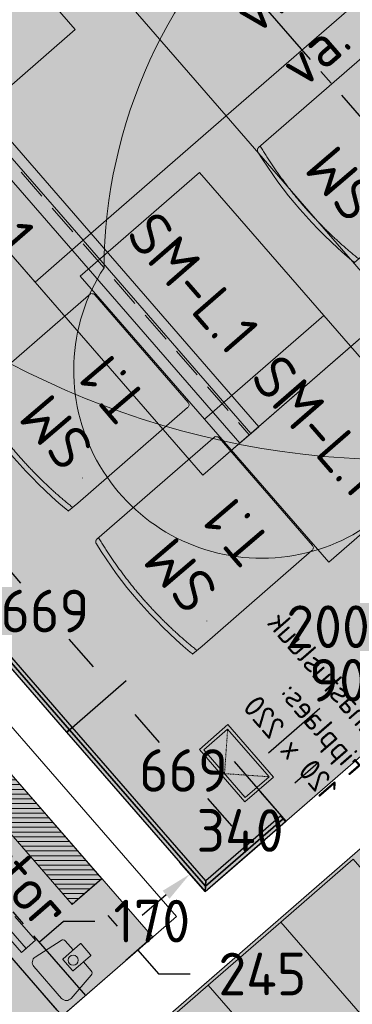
# Model space of a CAD drawing. Header units: millimetres. Extents: x -3074 to 179405, y -22 to 114374.
# Tile 44 of 184: x 133106 to 134160, y 77230 to 80347. Entities that reach past the tile are written whole.
import ezdxf

# ---------------------------------------------------------------- set-up
doc = ezdxf.new("R2010")
doc.units = ezdxf.units.MM
for name, pattern in [('Center', [400, 250, -50, 50, -50]), ('Hidden', [4, 2, -2]), ('Hidden 100.00_ 50.00', [150, 100, -50])]:
    doc.linetypes.add(name, pattern=pattern)
doc.layers.get('0').update_dxf_attribs({"true_color": 0x000000})
for name, color, linetype, lineweight, true_color in [('_SA-LAGI', 7, 'Continuous', 9, 0x5b5b5b), ('_SA-LAGI_eriosade seadmed', 7, 'Continuous', 5, 0x9900cc), ('_SA-LAGI_hatch', 7, 'Continuous', 5, 0x787878), ('_SA-PORAND', 7, 'Continuous', 9, 0x5b5b5b), ('_SA-PORAND_hatch', 254, 'Continuous', 9, 0xbebebe), ('_SA-PORAND_tekst', 7, 'Continuous', 9, 0x5b5b5b), ('_SA-SANTEHN', 7, 'Continuous', 13, 0x4c5f99), ('_SA-SEIN', 250, 'Continuous', 30, 0x333333), ('_SA-SEIN_dim', 1, 'Continuous', 13, 0xff0000), ('_SA-SISUSTUS_kohtkindel', 7, 'Continuous', 15, 0x7f4f3f), ('_SA-SISUSTUS_lahtine', 7, 'Continuous', 18, 0x7f4f3f), ('_SA-SISUSTUS_seadmed', 7, 'Continuous', 13, 0x9900cc), ('_SA-VALGUSTUS', 20, 'Continuous', 13, 0xff3f00), ('_SA-VALGUSTUS_DIM', 240, 'Continuous', 13, 0xff003f), ('_SA-VALGUSTUS_valgusgrupid', 240, 'Continuous', 9, 0xff003f)]:
    doc.layers.add(name, color=color, linetype=linetype, lineweight=lineweight, true_color=true_color)
doc.layers.add('_SA-VALGUSTUS_abi', color=7, linetype='Center', true_color=0xff9f7f)
doc.styles.add('DIN Pro Light-Light', font='txt')
doc.styles.add('DIN Pro Medium-Medium', font='txt')
doc.dimstyles.new('INP_100_DIM', dxfattribs={"dimtxt": 135, "dimasz": 100, "dimexe": 50, "dimexo": 0.5, "dimgap": 20, "dimtad": 0, "dimtih": 1, "dimtoh": 1, "dimdec": 0, "dimzin": 1, "dimdsep": 46, "dimtxsty": 'DIN Pro Light-Light', "dimcen": 2.5, "dimadec": 1, "dimazin": 1, "dimtfac": 1, "dimtdec": 4, "dimtix": 1, "dimtofl": 0, "dimtmove": 1, "dimatfit": 3, "dimfxl": 1, "dimtolj": 1, "dimtzin": 1, "dimarcsym": 0})
pattern_1 = [(41, (-9.43, -8.2), (-65.6059, 75.47096), [25, -75]), (131, (8.2, -9.43), (-75.47096, -65.6059), [25, -75])]
pattern_2 = [(41, (0, 0), (-32.802951, 37.735479), [50, -50]), (131, (0, 0), (-37.735479, -32.802951), [50, -50])]

# ---------------------------------------------------------------- blocks, each defined once
blk = doc.blocks.new('Põrandaküttekollektor')
at = {"layer": '_SA-SANTEHN', "lineweight": 0}
h = blk.add_hatch(dxfattribs=at)
h.set_pattern_fill('Hatch1', color=256, scale=120, style=0, pattern_type=2)
h.set_pattern_definition([(4e-15, (1e-11, 0), (-1e-15, 15), [])])
h.paths.add_polyline_path([(291.1, -525.4), (385.4, -443.4), (-385.4, 443.4), (-479.8, 361.4)], flags=0)
blk.add_lwpolyline([(291.1, -525.4), (385.4, -443.4), (-385.4, 443.4), (-479.8, 361.4)], close=True, dxfattribs=at)
at = {"layer": '_SA-SANTEHN', "insert": (412.3, -474.7), "char_height": 135, "width": 2909.508, "attachment_point": 1, "rotation": 131, "style": 'DIN Pro Medium-Medium'}
blk.add_mtext('P.küt. kollektor', dxfattribs=at)
blk = doc.blocks.new('SM-L.1')
at = {"color": 0, "lineweight": -2}
blk.add_lwpolyline([(-303.9, 0), (-303.9, -500), (296.1, -500), (296.1, 0)], close=True, dxfattribs=at)
at = {"color": 0, "linetype": 'ByBlock', "lineweight": -2, "extrusion": (0, 0, -1), "insert": (301.5, -176.7), "char_height": 135, "width": 1416.393, "attachment_point": 1, "text_direction": (-1, 0, 0), "style": 'DIN Pro Medium-Medium'}
blk.add_mtext('SM-L.1', dxfattribs=at)
blk = doc.blocks.new('SM-T.1')
at = {"color": 0, "lineweight": -2}
blk.add_line((-189.7, -122.2), (-190.8, -122.2), dxfattribs=at)
blk.add_lwpolyline([(-240.5, -519.5, 0.431685), (-229.3, -531.9), (221.7, -532.1), (222, -532.1), (222.2, -532.1), (222.5, -532.1), (222.8, -532.1), (223.1, -532), (223.4, -532), (223.7, -531.9), (223.9, -531.9), (224.2, -531.8), (224.5, -531.8), (224.8, -531.7), (225.1, -531.6), (225.3, -531.5), (225.6, -531.4), (225.9, -531.3), (226.2, -531.2), (226.4, -531), (226.7, -530.9), (226.9, -530.8), (227.2, -530.6), (227.5, -530.5), (227.7, -530.3), (227.9, -530.2), (228.2, -530), (228.4, -529.8), (228.6, -529.6), (228.9, -529.4), (229.1, -529.3), (229.3, -529.1), (229.5, -528.9), (229.7, -528.7), (229.9, -528.4), (233, -525), (233.1, -524.8), (233.2, -524.7), (233.2, -524.7), (233.2, -524.7), (233.2, -524.7), (233.2, -524.7), (233.2, -524.7), (233.2, -524.7), (233.2, -524.7), (233.2, -524.7), (233.2, -524.7), (233.2, -524.7), (233.2, -524.7), (233.2, -524.7), (233.2, -524.7), (233.2, -524.7), (233.2, -524.7), (233.2, -524.6), (233.2, -524.4), (233.4, -515.3), (233.6, -28.9), (233.6, -28.7), (233.6, -28.5), (233.5, -28.3), (233.5, -28), (233.5, -27.8), (233.4, -27.6), (233.4, -27.3), (233.3, -27.1), (233.3, -26.9), (233.2, -26.7), (233.1, -26.4), (233.1, -26.2), (233, -26), (232.9, -25.7), (232.8, -25.5), (232.7, -25.3), (232.6, -25.1), (232.5, -24.8), (232.4, -24.6), (232.3, -24.4), (232.2, -24.2), (232, -24), (231.9, -23.7), (231.8, -23.5), (231.6, -23.3), (231.5, -23.1), (231.3, -22.9), (231.1, -22.7), (231, -22.5), (230.8, -22.3), (230.6, -22.1), (230.5, -21.9), (230.3, -21.7), (230.1, -21.5), (229.9, -21.4), (229.7, -21.2), (229.5, -21), (229.3, -20.9), (229.1, -20.7), (228.9, -20.5), (228.7, -20.4), (228.5, -20.2), (228.3, -20.1), (228, -20), (227.8, -19.8), (227.6, -19.7), (227.4, -19.6), (227.1, -19.5), (226.9, -19.3), (226.7, -19.2), (226.5, -19.1), (226.2, -19), (226, -18.9), (225.7, -18.8), (225.5, -18.8), (225.3, -18.7), (225, -18.6), (224.8, -18.5), (224.6, -18.5), (224.3, -18.4), (224.1, -18.3), (223.8, -18.3), (223.6, -18.3), (223.4, -18.2), (195.4, -14), (167.4, -10.3), (139.5, -7.1), (111.6, -4.6), (83.8, -2.6), (56, -1.2), (28.3, -0.3), (0.6, 0), (-27.7, -0.3), (-56.2, -1.1), (-84.8, -2.5), (-113.6, -4.5), (-142.6, -7), (-171.8, -10.1), (-201.1, -13.8), (-230.6, -18), (-237.4, -19.2), (-239.1, -19.6), (-239.5, -19.7), (-239.7, -19.7), (-239.8, -19.8), (-240, -19.8), (-240, -19.8), (-240.1, -19.8), (-240.1, -19.9), (-240.1, -19.9), (-240.2, -19.9), (-240.2, -19.9), (-240.2, -19.9), (-240.2, -19.9), (-240.2, -19.9), (-240.2, -19.9), (-240.2, -19.9), (-240.2, -19.9), (-240.2, -19.9), (-240.2, -19.9), (-240.2, -19.9), (-240.2, -19.9), (-240.2, -19.9), (-240.3, -19.9), (-240.3, -19.9), (-240.3, -19.9), (-240.3, -19.9), (-240.3, -20), (-240.3, -20), (-240.3, -20), (-240.3, -20), (-240.3, -20), (-240.3, -20.5), (-240.5, -59)], format="xyb", close=True, dxfattribs=at)
blk.add_open_spline([(-240.5, -37.6), (-182.5, -27), (-64.7, -16.1), (54.8, -15.5), (173, -26.1), (233.6, -36.7)], degree=2, knots=[0.019398, 0.019398, 0.019398, 1, 2, 3, 3.984807, 3.984807, 3.984807], dxfattribs=at)
at = {"color": 0, "linetype": 'ByBlock', "lineweight": -2, "insert": (-140, -86.3), "char_height": 135, "width": 765.738, "attachment_point": 1, "rotation": 359.473, "style": 'DIN Pro Medium-Medium'}
blk.add_mtext('{\\fDIN Pro;SM}\\P{\\fDIN Pro;T.1}\\P', dxfattribs=at)
blk = doc.blocks.new('*D103')
at = {"layer": '_SA-SANTEHN', "color": 0, "lineweight": -2}
for p, q in [((133366.3, 77627), (133281.8, 77553.5)), ((133385.1, 77510.9), (133414.9, 77476.5)), ((133527.3, 77441.7), (133442.8, 77368.3)), ((133480.6, 77401.1), (133546.2, 77325.6)), ((133546.2, 77325.6), (133646.2, 77325.6))]:
    blk.add_line(p, q, dxfattribs=at)
at = {"layer": '_SA-SANTEHN', "color": 0}
for points in [[(133397.7, 77521.8), (133372.5, 77499.9), (133319.5, 77586.3)], [(133402.4, 77465.6), (133427.5, 77487.5), (133480.6, 77401.1)]]:
    blk.add_solid(points, dxfattribs=at)
at = {"layer": 'Defpoints', "color": 0}
for p in [(133366.7, 77627.3), (133527.7, 77442.1), (133480.6, 77401.1)]:
    blk.add_point(p, dxfattribs=at)
at = {"layer": '_SA-SANTEHN', "color": 0, "insert": (133875, 77325.6), "char_height": 135, "attachment_point": 5, "style": 'DIN Pro Light-Light'}
blk.add_mtext('\\A1;245', dxfattribs=at)
blk = doc.blocks.new('*D231')
at = {"layer": '_SA-SEIN_dim', "color": 0, "lineweight": -2}
for p, q in [((132834.6, 78612.1), (133004.8, 78760)), ((133032.6, 78651.8), (133109.4, 78563.4)), ((133340.3, 78297.9), (133263.5, 78386.2)), ((133255.3, 78091.5), (133443.6, 78255.2))]:
    blk.add_line(p, q, dxfattribs=at)
at = {"layer": '_SA-SEIN_dim', "color": 0}
for points in [[(133045.2, 78662.7), (133020.1, 78640.8), (132967, 78727.2)], [(133327.7, 78287), (133352.8, 78308.8), (133405.9, 78222.4)]]:
    blk.add_solid(points, dxfattribs=at)
at = {"layer": 'Defpoints', "color": 0}
for p in [(132967, 78727.2), (132834.2, 78611.8), (133254.9, 78091.2)]:
    blk.add_point(p, dxfattribs=at)
at = {"layer": '_SA-SEIN_dim', "color": 0, "insert": (133186.5, 78474.8), "char_height": 135, "attachment_point": 5, "style": 'DIN Pro Light-Light'}
blk.add_mtext('\\A1;669', dxfattribs=at)
blk = doc.blocks.new('*D232')
at = {"layer": '_SA-SEIN_dim', "color": 0, "lineweight": -2}
for p, q in [((133255.3, 78091.5), (133443.6, 78255.2)), ((133471.5, 78146.9), (133548.3, 78058.6)), ((133779.1, 77793.1), (133702.3, 77881.4)), ((133694.1, 77586.7), (133882.4, 77750.4))]:
    blk.add_line(p, q, dxfattribs=at)
at = {"layer": '_SA-SEIN_dim', "color": 0}
for points in [[(133484.1, 78157.9), (133458.9, 78136), (133405.9, 78222.4)], [(133766.5, 77782.1), (133791.7, 77804), (133844.7, 77717.6)]]:
    blk.add_solid(points, dxfattribs=at)
at = {"layer": 'Defpoints', "color": 0}
for p in [(133405.9, 78222.4), (133254.9, 78091.2), (133693.8, 77586.4)]:
    blk.add_point(p, dxfattribs=at)
at = {"layer": '_SA-SEIN_dim', "color": 0, "insert": (133625.3, 77970), "char_height": 135, "attachment_point": 5, "style": 'DIN Pro Light-Light'}
blk.add_mtext('\\A1;669', dxfattribs=at)
blk = doc.blocks.new('*D233')
at = {"layer": '_SA-SEIN_dim', "color": 0, "lineweight": -2}
for p, q in [((133977.5, 77930.6), (134053, 77996.2)), ((133950, 77809.8), (133869.3, 77902.7)), ((133693.4, 77586.8), (133612.7, 77679.7)), ((133570, 77576.3), (133494.5, 77510.7))]:
    blk.add_line(p, q, dxfattribs=at)
at = {"layer": '_SA-SEIN_dim', "color": 0}
for points in [[(133966.6, 77943.2), (133988.5, 77918), (133902.1, 77865)], [(133580.9, 77563.8), (133559.1, 77588.9), (133645.5, 77641.9)]]:
    blk.add_solid(points, dxfattribs=at)
at = {"layer": 'Defpoints', "color": 0}
for p in [(133902.1, 77865), (133950.4, 77809.5), (133693.8, 77586.4)]:
    blk.add_point(p, dxfattribs=at)
at = {"layer": '_SA-SEIN_dim', "color": 0, "insert": (133804.2, 77779.9), "char_height": 135, "attachment_point": 5, "style": 'DIN Pro Light-Light'}
blk.add_mtext('\\A1;340', dxfattribs=at)
blk = doc.blocks.new('*D246')
at = {"layer": '_SA-SEIN_dim', "color": 0, "lineweight": -2}
for p, q in [((134613.4, 78418.3), (134465.5, 78588.5)), ((134422.8, 78485.1), (134260.6, 78344.2)), ((133894.6, 78026), (134056.8, 78167)), ((133950, 77809.8), (133786.3, 77998.1))]:
    blk.add_line(p, q, dxfattribs=at)
at = {"layer": '_SA-SEIN_dim', "color": 0}
for points in [[(134433.7, 78472.6), (134411.9, 78497.7), (134498.3, 78550.7)], [(133883.7, 78038.6), (133905.6, 78013.4), (133819.1, 77960.4)]]:
    blk.add_solid(points, dxfattribs=at)
at = {"layer": 'Defpoints', "color": 0}
for p in [(134498.3, 78550.7), (134613.7, 78417.9), (133950.4, 77809.5)]:
    blk.add_point(p, dxfattribs=at)
at = {"layer": '_SA-SEIN_dim', "color": 0, "insert": (134158.7, 78255.6), "char_height": 135, "attachment_point": 5, "style": 'DIN Pro Light-Light'}
blk.add_mtext('\\A1;900', dxfattribs=at)
blk = doc.blocks.new('*D247')
at = {"layer": '_SA-SEIN_dim', "color": 0, "lineweight": -2}
for p, q in [((133169.4, 77427.4), (133244.9, 77493)), ((133244.9, 77493), (133344.9, 77493)), ((133224.8, 77211.2), (133061.1, 77399.5)), ((133096.5, 77099.7), (132932.8, 77288)), ((132890.2, 77184.6), (132814.7, 77119))]:
    blk.add_line(p, q, dxfattribs=at)
at = {"layer": '_SA-SEIN_dim', "color": 0}
for points in [[(133158.5, 77439.9), (133180.4, 77414.8), (133094, 77361.8)], [(132901.1, 77172), (132879.2, 77197.2), (132965.6, 77250.2)]]:
    blk.add_solid(points, dxfattribs=at)
at = {"layer": 'Defpoints', "color": 0}
for p in [(133094, 77361.8), (133225.2, 77210.8), (133096.9, 77099.3)]:
    blk.add_point(p, dxfattribs=at)
at = {"layer": '_SA-SEIN_dim', "color": 0, "insert": (133525, 77493), "char_height": 135, "attachment_point": 5, "style": 'DIN Pro Light-Light'}
blk.add_mtext('\\A1;170', dxfattribs=at)
blk = doc.blocks.new('*D613')
at = {"layer": '_SA-VALGUSTUS_DIM', "color": 0, "lineweight": -2}
for p, q in [((134720, 78753.2), (134795.5, 78818.8)), ((134780.2, 78531.5), (134611.7, 78725.3)), ((134629.3, 78400.3), (134460.8, 78594.1)), ((134418.1, 78490.7), (134342.7, 78425.1)), ((134342.7, 78425.1), (134242.7, 78425.1))]:
    blk.add_line(p, q, dxfattribs=at)
at = {"layer": '_SA-VALGUSTUS_DIM', "color": 0}
for points in [[(134709.1, 78765.7), (134730.9, 78740.6), (134644.5, 78687.6)], [(134429.1, 78478.2), (134407.2, 78503.3), (134493.6, 78556.3)]]:
    blk.add_solid(points, dxfattribs=at)
at = {"layer": 'Defpoints', "color": 0}
for p in [(134493.6, 78556.3), (134780.5, 78531.1), (134629.6, 78399.9)]:
    blk.add_point(p, dxfattribs=at)
at = {"layer": '_SA-VALGUSTUS_DIM', "color": 0, "insert": (134083.1, 78425.1), "char_height": 135, "attachment_point": 5, "style": 'DIN Pro Light-Light'}
blk.add_mtext('\\A1;200', dxfattribs=at)
blk = doc.blocks.new('VR-1.1')
at = {"color": 0, "linetype": 'Hidden 100.00_ 50.00', "lineweight": -2}
blk.add_line((97, -19), (1499, -19), dxfattribs=at)
at = {"color": 0, "lineweight": -2}
blk.add_lwpolyline([(97, -59), (97, 21), (1499, 21), (1499, -59)], close=True, dxfattribs=at)
at = {"color": 0, "lineweight": -2, "insert": (97, -102.5), "char_height": 135, "width": 1330.82, "attachment_point": 1, "style": 'DIN Pro Medium-Medium'}
blk.add_mtext('VR-1.1', dxfattribs=at)
blk = doc.blocks.new('Puhastusluuk ripplaes 120x220')
at = {"layer": '_SA-LAGI_eriosade seadmed'}
for points in [[(-4.3, -162.7), (-83, -72.2), (83, 72.2), (161.7, -18.4)], [(-3.3, -148.6), (-68.9, -73.2), (82, 58.1), (147.6, -17.4)]]:
    blk.add_lwpolyline(points, close=True, dxfattribs=at)
at = {"layer": '_SA-LAGI_eriosade seadmed', "linetype": 'Hidden'}
blk.add_lwpolyline([(-68.9, -73.2), (72.2, -83), (82, 58.1)], dxfattribs=at)

msp = doc.modelspace()

# ---------------------------------------------------------------- hatches: boundary and pattern name
at = {"layer": '_SA-LAGI_hatch'}
h = msp.add_hatch(dxfattribs=at)
h.set_pattern_fill('Plus', color=256, scale=100, angle=41, style=0, pattern_type=2)
h.set_pattern_definition(pattern_1)
h.paths.add_polyline_path([(141444.6, 84324.1), (133693.8, 77586.4), (129744.3, 82129.7), (137495.1, 88867.5), (140165.1, 85796.1), (139863.2, 85533.7), (140781.7, 84477.1), (141083.5, 84739.5)], flags=0)
h.paths.add_polyline_path([(139354.7, 83832.3), (133686.8, 78905.3), (131049.4, 81939.3), (136717.3, 86866.3)], flags=0)
h = msp.add_hatch(dxfattribs=at)
h.set_pattern_fill('Squares', color=256, scale=200, angle=41, style=0, pattern_type=2)
h.set_pattern_definition(pattern_2)
h.paths.add_polyline_path([(136182, 86401), (138819.4, 83367), (133686.8, 78905.3), (131049.4, 81939.3)], flags=0)
h = msp.add_hatch(dxfattribs=at)
h.set_pattern_fill('Plus', color=256, scale=100, angle=41, style=0, pattern_type=2)
h.set_pattern_definition(pattern_1)
h.paths.add_polyline_path([(133527.7, 77442.1), (128508.7, 73079.1), (124559.3, 77622.5), (129578.3, 81985.4)], flags=0)
h.paths.add_polyline_path([(132003.8, 77442.3), (128455.5, 74357.9), (125818.1, 77391.8), (129366.4, 80476.3)], flags=0)
h = msp.add_hatch(dxfattribs=at)
h.set_pattern_fill('Squares', color=256, scale=200, angle=41, style=0, pattern_type=2)
h.set_pattern_definition(pattern_2)
h.paths.add_polyline_path([(122900, 71829), (122900, 67510), (129100, 67510), (129100, 67500), (132989.2, 67500.1), (139879, 73489.3), (138422.2, 75164.5), (137290.2, 74180.4), (134200.1, 77735.1), (127406, 71829)], flags=0)
at = {"layer": '_SA-PORAND_hatch', "true_color": 0xf1f1e1}
for points in [[(137495.1, 88867.5), (138426.8, 87795.8), (138011.7, 87435), (141029.5, 83963.3), (133693.8, 77586.4), (129744.3, 82129.7)], [(132376.6, 76441.4), (128508.7, 73079.1), (124559.3, 77622.5), (124740.2, 77779.7), (125246.2, 78219.6), (125716.1, 78628.1), (126222.2, 79068), (126692.1, 79476.5), (127198.1, 79916.4), (127668.1, 80324.9), (128174.1, 80764.8), (128644, 81173.3), (129150.1, 81613.2), (129366.9, 81801.7), (133316.4, 77258.4), (133027.2, 77007)]]:
    msp.add_hatch(color=7, dxfattribs=at).paths.add_polyline_path(points, flags=0)
at = {"layer": '_SA-PORAND_hatch', "true_color": 0xfffce7}
msp.add_hatch(color=7, dxfattribs=at).paths.add_polyline_path([(129366.9, 81801.7), (133316.9, 77257.8), (133528.2, 77441.5), (129578.2, 81985.4)], flags=0)
at = {"layer": '_SA-PORAND_hatch', "true_color": 0xdcdcdc}
msp.add_hatch(color=254, dxfattribs=at).paths.add_polyline_path([(134952.5, 76780.5), (134162.6, 77689.2), (133933.2, 77489.8), (134723.1, 76581.1)], flags=0)
at = {"layer": '_SA-PORAND_hatch', "true_color": 0xebebeb}
msp.add_hatch(color=7, dxfattribs=at).paths.add_polyline_path([(134723.1, 76581.1), (133933.2, 77489.8), (133703.8, 77290.3), (134493.6, 76381.7)], flags=0)
at = {"layer": '_SA-PORAND_hatch', "true_color": 0xfafafa}
msp.add_hatch(color=7, dxfattribs=at).paths.add_polyline_path([(134493.6, 76381.7), (133703.8, 77290.3), (133474.3, 77090.9), (134264.2, 76182.2)], flags=0)

# ---------------------------------------------------------------- linework, layer by layer
at = {"layer": '_SA-LAGI'}
for points in [[(141444.6, 84324.1), (133693.8, 77586.4), (129744.3, 82129.7), (137495.1, 88867.5), (140165.1, 85796.1), (139863.2, 85533.7), (140781.7, 84477.1), (141083.5, 84739.5)], [(139354.7, 83832.3), (133686.8, 78905.3), (131049.4, 81939.3), (136717.3, 86866.3)], [(136182, 86401), (138819.4, 83367), (133686.8, 78905.3), (131049.4, 81939.3)], [(133603.2, 77507.7), (128508.7, 73079.1), (124559.3, 77622.5), (129653.7, 82051)], [(122900, 71829), (122900, 67510), (129100, 67510), (129100, 67500), (132989.2, 67500.1), (139879, 73489.3), (138422.2, 75164.5), (137290.2, 74180.4), (134200.1, 77735.1), (127406, 71829)]]:
    msp.add_lwpolyline(points, close=True, dxfattribs=at)
at = {"layer": '_SA-LAGI_hatch'}
for points in [[(134212.9, 80436), (133425.6, 81341.6), (132973.2, 80948.3), (133760.1, 80042.3)], [(133760.1, 80042.3), (132972.8, 80948), (132520.3, 80554.7), (133307.3, 79648.7)], [(133307.3, 79648.7), (132520, 80554.3), (132368.1, 80422.3), (133155.4, 79516.6)], [(134291.5, 79431), (134744.4, 79824.6), (134212.9, 80436), (133760.1, 80042.3)], [(133838.7, 79037.3), (134291.5, 79431), (133760.1, 80042.3), (133307.3, 79648.7)], [(133686.8, 78905.3), (133838.7, 79037.3), (133307.3, 79648.7), (133155.4, 79516.6)]]:
    msp.add_lwpolyline(points, close=True, dxfattribs=at)
at = {"layer": '_SA-PORAND'}
for points in [[(137495.1, 88867.5), (138426.8, 87795.8), (138011.7, 87435), (141029.5, 83963.3), (133693.8, 77586.4), (129744.3, 82129.7)], [(134952.5, 76780.5), (134162.6, 77689.2), (133933.2, 77489.8), (134723.1, 76581.1)], [(134723.1, 76581.1), (133933.2, 77489.8), (133703.8, 77290.3), (134493.6, 76381.7)], [(134493.6, 76381.7), (133703.8, 77290.3), (133474.3, 77090.9), (134264.2, 76182.2)]]:
    msp.add_lwpolyline(points, close=True, dxfattribs=at)
msp.add_lwpolyline([(127405, 67510), (127406, 71829), (135642, 78988.4)], dxfattribs=at)
at = {"layer": '_SA-SEIN'}
for points in [[(133254.9, 78091.2), (133264, 78099.1), (132825.2, 78603.9), (132816.1, 78596)], [(133264, 78099.1), (133273, 78107), (132834.2, 78611.8), (132825.2, 78603.9)], [(133693.8, 77586.4), (133693.8, 77586.4), (133694.9, 77603.3), (133264, 78099.1), (133254.9, 78091.2)], [(133264, 78099.1), (133694.9, 77603.3), (133696.1, 77620.2), (133273, 78107)], [(133941, 77817.3), (133933.2, 77826.4), (133696.1, 77620.2), (133694.9, 77603.3)], [(133950.4, 77809.5), (133934.7, 77827.7), (133933.2, 77826.4), (133948.8, 77808.1)], [(133948.8, 77808.1), (133941, 77817.3), (133694.9, 77603.3), (133693.8, 77586.4)]]:
    msp.add_lwpolyline(points, close=True, dxfattribs=at)
at = {"layer": '_SA-SISUSTUS_kohtkindel'}
msp.add_lwpolyline([(129291.5, 81736.1), (133240.9, 77192.8), (133527.7, 77442.1), (129578.3, 81985.4)], close=True, dxfattribs=at)
at = {"layer": '_SA-SISUSTUS_kohtkindel', "linetype": 'Hidden 100.00_ 50.00'}
msp.add_lwpolyline([(133031, 77434.3), (133057.4, 77457.2), (133112.5, 77393.8), (133157, 77432.5), (131767.5, 79031), (131723, 78992.3), (131778.1, 78928.9), (131751.7, 78906)], close=True, dxfattribs=at)
at = {"layer": '_SA-SISUSTUS_seadmed'}
for p, q in [((133155.6, 77379.2), (133237.7, 77432)), ((133275.5, 77401.7), (133250.7, 77430.2)), ((133333.1, 77335.4), (133308.3, 77363.9)), ((133239.1, 77248.3), (133151.3, 77349.2)), ((133269.3, 77248.3), (133333.1, 77322.3))]:
    msp.add_line(p, q, dxfattribs=at)
msp.add_lwpolyline([(133298, 77421.3), (133243.7, 77374, 0.414214), (133243.5, 77371.2), (133273.7, 77336.5, 0.414214), (133276.5, 77336.3), (133330.8, 77383.5, 0.414214), (133331, 77386.3), (133300.8, 77421.1, 0.414214)], format="xyb", close=True, dxfattribs=at)
at = {"layer": '_SA-SISUSTUS_seadmed', "extrusion": (0, 0, -1)}
msp.add_circle((-133276, 77369), 16, dxfattribs=at)
at = {"layer": '_SA-SISUSTUS_seadmed'}
msp.add_arc((133243.1, 77423.6), 10, 40.9997, 122.7599, dxfattribs=at)
at = {"layer": '_SA-SISUSTUS_seadmed', "extrusion": (0, 0, -1)}
for centre, radius, start, end in [((-133166.4, 77362.3), 20, 319.0003, 57.2401), ((-133325.5, 77328.8), 10, 139.0003, 220.7606), ((-133254.2, 77261.4), 20, 220.7606, 319.0003)]:
    msp.add_arc(centre, radius, start, end, dxfattribs=at)
at = {"layer": '_SA-VALGUSTUS'}
msp.add_lwpolyline([(133112.5, 77393.8), (131723, 78992.3), (131737.3, 79004.8), (133126.9, 77406.3)], close=True, dxfattribs=at)
at = {"layer": '_SA-VALGUSTUS_abi'}
for p, q in [((131238.6, 83428.8), (135194.7, 78877.9)), ((133315.5, 77257.9), (128064.9, 83298.1))]:
    msp.add_line(p, q, dxfattribs=at)
at = {"layer": '_SA-VALGUSTUS_valgusgrupid', "extrusion": (0, 0, -1)}
for centre, radius, start, end in [((-140914.9, 80126.4), 6489.6, 347.87392, 66.78265), ((-134312.4, 81610.8), 2657.4, 268.1707, 358.4119), ((-134967.7, 79554.7), 1594, 0.2414, 97.7586), ((-133873, 79237.2), 595.4, 208.3076, 32.9953)]:
    msp.add_arc(centre, radius, start, end, dxfattribs=at)

# ---------------------------------------------------------------- block references
at = {"layer": '_SA-LAGI_eriosade seadmed', "xscale": -1, "rotation": 351.9990637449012}
msp.add_blockref('Puhastusluuk ripplaes 120x220', (133838.2, 78032.1, 2730), dxfattribs=at)
at = {"layer": '_SA-SANTEHN', "rotation": 180.0000000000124}
msp.add_blockref('Põrandaküttekollektor', (132886.9, 77988.7), dxfattribs=at)
at = {"layer": '_SA-SISUSTUS_lahtine', "xscale": -1, "rotation": 310.9999998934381}
for p in [(133082.7, 80545.2), (133870, 79639.5), (134263.6, 79186.7)]:
    msp.add_blockref('SM-L.1', p, dxfattribs=at)
at = {"layer": '_SA-SISUSTUS_lahtine', "rotation": 130.9999998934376}
for p in [(133994, 79746.8), (133088.4, 78959.5), (133482, 78506.7)]:
    msp.add_blockref('SM-T.1', p, dxfattribs=at)
at = {"layer": '_SA-VALGUSTUS', "rotation": 311.0000000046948}
msp.add_blockref('VR-1.1', (132864.5, 80176.1), dxfattribs=at)

# ---------------------------------------------------------------- texts
at = {"layer": '_SA-LAGI_eriosade seadmed', "extrusion": (0, 0, -1), "insert": (134295.6, 78071.6), "char_height": 70, "width": 1353.333, "attachment_point": 1, "text_direction": (-0.656047, 0.75472, 0), "style": 'DIN Pro Light-Light'}
msp.add_mtext('{\\fDIN Pro;Puhastusluuk }\\P{\\fDIN Pro;ripplaes:}\\P{\\fDIN Pro;120 x 220}\\P\\P', dxfattribs=at)
at = {"layer": '_SA-PORAND_tekst', "insert": (133028, 81245.4), "char_height": 135, "width": 7753.279, "attachment_point": 1, "rotation": 41, "style": 'DIN Pro Medium-Medium'}
msp.add_mtext('{\\fDIN Pro;P-20 (Hall)}\\P{\\fDIN Pro;Linoleom keerab igalt }\\P{\\fDIN Pro;poolt üles 150mm}\\P{\\fDIN Pro;vt. SAD-PL11 (Seinas)}\\P{\\fDIN Pro;vt. SAD-PL10 (Akna ümber)}\\P{\\fDIN Pro;vt. SAD-PL12 (Kokkupuutel P-70 põrandaga)}\\P{\\fDIN Pro;va. akende eest.}\\P', dxfattribs=at)

# ---------------------------------------------------------------- dimensions: what is measured, and where the dimension line sits
at = {"layer": '_SA-SANTEHN'}
dim = msp.add_linear_dim(base=(133480.6, 77401.1), p1=(133366.7, 77627.3), p2=(133527.7, 77442.1), angle=310.9997, dimstyle='INP_100_DIM', override={"dimtxt": 135, "dimasz": 100, "dimexe": 50, "dimexo": 0.5, "dimgap": 20, "dimdec": 0, "dimzin": 1, "dimtxsty": 'DIN Pro Light-Light', "dimsah": 0, "dimcen": 2.5, "dimadec": 1, "dimazin": 1, "dimtix": 0, "dimtmove": 0, "dimtzin": 1}, dxfattribs=at)
dim.commit()
dim.dimension.update_dxf_attribs({"geometry": '*D103', "text_midpoint": (133875, 77325.6)})
at = {"layer": '_SA-SEIN_dim'}
for base, p1, p2, angle, picture, middle in [((132967, 78727.2), (133254.9, 78091.2), (132834.2, 78611.8), 131, '*D231', (133186.5, 78474.8)), ((134498.3, 78550.7), (133950.4, 77809.5), (134613.7, 78417.9), 41, '*D246', (134158.7, 78255.6)), ((133405.9, 78222.4), (133693.8, 77586.4), (133254.9, 78091.2), 131, '*D232', (133625.3, 77970)), ((133094, 77361.8), (133096.9, 77099.3), (133225.2, 77210.8), 40.9985, '*D247', (133525, 77493))]:
    dim = msp.add_linear_dim(base=base, p1=p1, p2=p2, angle=angle, dimstyle='INP_100_DIM', override={"dimtxt": 135, "dimasz": 100, "dimexe": 50, "dimexo": 0.5, "dimgap": 20, "dimdec": 0, "dimzin": 1, "dimtxsty": 'DIN Pro Light-Light', "dimsah": 0, "dimcen": 2.5, "dimadec": 1, "dimazin": 1, "dimtix": 0, "dimtmove": 0, "dimtzin": 1}, dxfattribs=at)
    dim.commit()
    dim.dimension.update_dxf_attribs({"geometry": picture, "text_midpoint": middle})
dim = msp.add_linear_dim(base=(133902.1, 77865), p1=(133693.8, 77586.4), p2=(133950.4, 77809.5), angle=41, dimstyle='INP_100_DIM', override={"dimtxt": 135, "dimasz": 100, "dimexe": 50, "dimexo": 0.5, "dimgap": 20, "dimdec": 0, "dimzin": 1, "dimtxsty": 'DIN Pro Light-Light', "dimsah": 0, "dimcen": 2.5, "dimadec": 1, "dimazin": 1, "dimtix": 0, "dimtmove": 0, "dimtzin": 1}, dxfattribs=at)
dim.commit()
dim.dimension.update_dxf_attribs({"geometry": '*D233', "text_midpoint": (133804.2, 77779.9), "dimtype": 160})
at = {"layer": '_SA-VALGUSTUS_DIM'}
dim = msp.add_linear_dim(base=(134493.6, 78556.3), p1=(134780.5, 78531.1), p2=(134629.6, 78399.9), angle=221, dimstyle='INP_100_DIM', override={"dimtxt": 135, "dimasz": 100, "dimexe": 50, "dimexo": 0.5, "dimgap": 20, "dimdec": 0, "dimzin": 1, "dimtxsty": 'DIN Pro Light-Light', "dimsah": 0, "dimcen": 2.5, "dimadec": 1, "dimazin": 1, "dimtix": 0, "dimtmove": 0, "dimtzin": 1}, dxfattribs=at)
dim.commit()
dim.dimension.update_dxf_attribs({"geometry": '*D613', "text_midpoint": (134083.1, 78425.1)})

doc.saveas('drawing.dxf')
